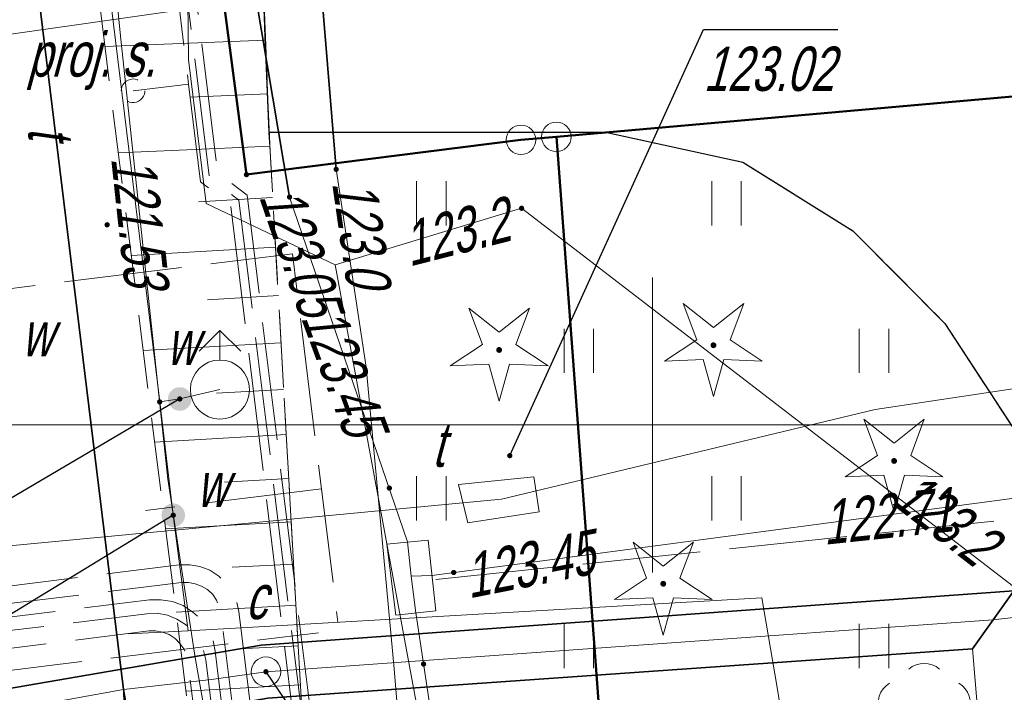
# Model space of a CAD drawing. Extents: x 7463256 to 7464485, y 5957341 to 5958260.
# Tile 12 of 256: x 7463289 to 7463306, y 5957495 to 5957507. Entities that reach past the tile are written whole.
import ezdxf
from ezdxf.enums import TextEntityAlignment as Align

# ---------------------------------------------------------------- set-up
doc = ezdxf.new("R2010")
doc.units = 0
doc.header["$MEASUREMENT"] = 0
for name, pattern in [('1.5_0.5', [2, 1.5, -0.5]), ('218-500', [1, 0.5, -0.5]), ('l219_500', [0]), ('mz1.0_0.5', [1.5, 1, -0.5]), ('mz1.25_0.5', [1.75, 1.25, -0.5]), ('mz2.0_0.5', [2.5, 2, -0.5])]:
    doc.linetypes.add(name, pattern=pattern)
doc.layers.get('0').update_dxf_attribs({"color": 2, "linetype": 'CONTINUOUS', "lineweight": 5})
for name, color, linetype in [('000 Inne (niezydentyfikowane)', 7, 'CONTINUOUS'), ('202-Punkt graniczny stabilizowany trwale', 7, 'CONTINUOUS'), ('203-Punkt załamania granicy działki nie stabilizowany', 7, 'CONTINUOUS'), ('218-Granica użytku', 7, 'CONTINUOUS'), ('219-Linia granicy', 7, 'CONTINUOUS'), ('drzewo iglaste (punkt)', 7, 'CONTINUOUS'), ('drzewo liściaste (punkt)', 7, 'CONTINUOUS'), ('hydrant (punkt)', 7, 'CONTINUOUS'), ('jezdnia (powierzchnia)', 7, 'CONTINUOUS'), ('krawężnik (linia)', 7, 'CONTINUOUS'), ('ogrodzenie trwałe (linia)', 7, 'CONTINUOUS'), ('plac (powierzchnia)', 7, 'CONTINUOUS'), ('przewód ciepłowniczy (linia)', 7, 'CONTINUOUS'), ('przewód ciepłowniczy - projektowany lub w budowie (linia) - ob. projektowany', 7, 'CONTINUOUS'), ('przewód elektroenergetyczny (linia)', 7, 'CONTINUOUS'), ('przewód elektroenergetyczny - projektowany lub w budowie (linia) - ob. projektowany', 7, 'CONTINUOUS'), ('przewód inny - projektowany lub w budowie (linia) - ob. projektowany', 7, 'CONTINUOUS'), ('przewód kanalizacyjny (linia)', 7, 'CONTINUOUS'), ('przewód telekomunikacyjny (linia)', 7, 'CONTINUOUS'), ('przewód telekomunikacyjny (linia)-Atr1', 7, 'CONTINUOUS'), ('przewód telekomunikacyjny - projektowany lub w budowie (linia) - ob. projektowany', 7, 'CONTINUOUS'), ('przewód wodociągowy (linia)', 7, 'CONTINUOUS'), ('przewód wodociągowy - projektowany lub w budowie (linia) - ob. projektowany', 7, 'CONTINUOUS'), ('punkt o określonej wysokości (sieć ciepłownicza)', 7, 'CONTINUOUS'), ('punkt o określonej wysokości (sieć ciepłownicza)-Atr2', 7, 'CONTINUOUS'), ('punkt o określonej wysokości (sieć elektroenergetyczna)', 7, 'CONTINUOUS'), ('punkt o określonej wysokości (sieć elektroenergetyczna)-Atr2', 7, 'CONTINUOUS'), ('punkt o określonej wysokości (sieć telekomunikacyjna)', 7, 'CONTINUOUS'), ('punkt o określonej wysokości (sieć telekomunikacyjna)-Atr2', 7, 'CONTINUOUS'), ('punkt o określonej wysokości (sieć telekomunikacyjna)-Atr3', 7, 'CONTINUOUS'), ('punkt o określonej wysokości (sieć wodociągowa)', 7, 'CONTINUOUS'), ('punkt o określonej wysokości (sieć wodociągowa)-Atr2', 7, 'CONTINUOUS'), ('punkt wysokościowy naturalny', 7, 'CONTINUOUS'), ('rura ochronna - przewód ciepłowniczy (linia)', 7, 'CONTINUOUS'), ('rura ochronna - przewód elektroenergetyczny (linia)', 7, 'CONTINUOUS'), ('rura ochronna - przewód telekomunikacyjny (linia)', 7, 'CONTINUOUS'), ('skarpa nieumocniona (powierzchnia)', 7, 'CONTINUOUS'), ('studzienka - przewód telekomunikacyjny (powierzchnia)', 7, 'CONTINUOUS'), ('studzienka - przewód telekomunikacyjny (powierzchnia)-Atr17', 7, 'CONTINUOUS'), ('studzienka okrągła - przewód ciepłowniczy (punkt)', 7, 'CONTINUOUS'), ('studzienka okrągła - przewód ciepłowniczy (punkt)-Atr17', 7, 'CONTINUOUS'), ('słup lub maszt - projektowany lub w budowie (punkt) - ob. projektowany', 7, 'CONTINUOUS'), ('słup lub maszt - projektowany lub w budowie (punkt) - ob. projektowany-Atr17', 7, 'CONTINUOUS'), ('trawnik (powierzchnia)', 7, 'CONTINUOUS'), ('trawnik (powierzchnia) - symbol', 7, 'CONTINUOUS'), ('urządzenie techniczne projektowane lub w budowie (sieć wodociągowa) - punkt - ob. projektowany-Atr17', 7, 'CONTINUOUS'), ('Wstawianie ramki sekcyjnej z opisem', 7, 'CONTINUOUS'), ('zasuwa - siec wodociągowa (punkt)', 7, 'CONTINUOUS'), ('zasuwa - siec wodociągowa (punkt)-Atr17', 7, 'CONTINUOUS')]:
    doc.layers.add(name, color=color, linetype=linetype)
doc.styles.get("Standard").update_dxf_attribs({"font": 'txt', "width": 0.75})
doc.linetypes.add('902-500', pattern='A,3.75,0,[1,ksztalty.shx,S=0.5,R=0,X=0,Y=0],3.75', length=7.5)

# ---------------------------------------------------------------- blocks, each defined once
blk = doc.blocks.new('PW01')
at = {"linetype": 'Continuous', "lineweight": 13}
h = blk.add_hatch(color=0, dxfattribs=at)
edge = h.paths.add_edge_path()
edge.add_arc((0, 0), 0.045, 0, 360)
blk = doc.blocks.new('US25')
at = {"linetype": 'Continuous', "lineweight": 0}
h = blk.add_hatch(color=0, dxfattribs=at)
edge = h.paths.add_edge_path()
edge.add_arc((0, 0), 0.2, 0, 360)
blk = doc.blocks.new('US02')
at = {"color": 0, "linetype": 'Continuous', "lineweight": 13}
for p, q in [((0, 1), (-0.353, 0.647)), ((0, 0.5), (0, 1)), ((0, 1), (0.354, 0.647))]:
    blk.add_line(p, q, dxfattribs=at)
blk.add_circle((0, 0), 0.5, dxfattribs=at)
blk = doc.blocks.new('US15')
at = {"color": 0, "linetype": 'Continuous', "lineweight": 13}
blk.add_circle((0, 0), 0.25, dxfattribs=at)
blk = doc.blocks.new('OP011')
at = {"linetype": 'Continuous', "lineweight": 13}
h = blk.add_hatch(color=0, dxfattribs=at)
edge = h.paths.add_edge_path()
edge.add_arc((0, 0), 0.05, 0, 360)
at = {"color": 0, "linetype": 'Continuous', "lineweight": 13}
for p, q in [((-0.283, 0.093), (-0.512, 0.706)), ((-0.512, 0.706), (0, 0.299)), ((0, 0.299), (0.512, 0.706)), ((0.512, 0.706), (0.283, 0.093)), ((-0.828, -0.268), (-0.283, 0.093)), ((0.283, 0.093), (0.828, -0.268)), ((-0.175, -0.24), (-0.828, -0.268)), ((0, -0.87), (-0.175, -0.24)), ((0.175, -0.24), (0, -0.87)), ((0.828, -0.268), (0.175, -0.24))]:
    blk.add_line(p, q, dxfattribs=at)
blk = doc.blocks.new('OP021')
at = {"linetype": 'Continuous', "lineweight": 13}
h = blk.add_hatch(color=0, dxfattribs=at)
edge = h.paths.add_edge_path()
edge.add_arc((0, 0), 0.05, 0, 360)
at = {"color": 0, "linetype": 'Continuous', "lineweight": 13}
for centre, start, end in [((0, 0.4), 49.272, 130.728), ((-0.38, 0.124), 121.308, 202.548), ((0.38, 0.124), 337.452, 58.692), ((-0.235, -0.324), 193.221, 274.871), ((0.235, -0.324), 265.129, 346.779)]:
    blk.add_arc(centre, 0.4, start, end, dxfattribs=at)
blk = doc.blocks.new('TU04')
at = {"color": 0, "linetype": 'Continuous', "lineweight": 13}
for p, q in [((0, 0), (0, 0.75)), ((0.5, 0), (0.5, 0.75))]:
    blk.add_line(p, q, dxfattribs=at)
blk = doc.blocks.new('US01P')
at = {"color": 0, "linetype": 'Continuous', "lineweight": 13}
for points in [[(0.082, 0.181), (0.072, 0.186), (0.034, 0.197), (-0.006, 0.2), (-0.046, 0.194), (-0.084, 0.182), (-0.118, 0.161), (-0.148, 0.135), (-0.172, 0.103), (-0.189, 0.066), (-0.198, 0.028), (-0.2, -0.001)], [(-0.082, -0.182), (-0.061, -0.191), (-0.022, -0.199), (0.018, -0.199), (0.057, -0.192), (0.094, -0.177), (0.127, -0.155), (0.155, -0.126), (0.177, -0.093), (0.192, -0.056), (0.199, -0.016), (0.2, 0)]]:
    blk.add_lwpolyline(points, dxfattribs=at)
blk = doc.blocks.new('202')
at = {"color": 0, "linetype": 'Continuous', "lineweight": 0}
blk.add_circle((0, 0), 0.25, dxfattribs=at)
blk = doc.blocks.new('203')
at = {"linetype": 'Continuous', "lineweight": 0}
h = blk.add_hatch(color=0, dxfattribs=at)
edge = h.paths.add_edge_path()
edge.add_arc((0, 0), 0.045, 0, 360)

msp = doc.modelspace()

# ---------------------------------------------------------------- linework, layer by layer
at = {"layer": '000 Inne (niezydentyfikowane)', "color": 7, "linetype": 'Continuous', "lineweight": 13}
for p, q in [((7463293.44, 5957506.52), (7463290.72, 5957506.41)), ((7463293.48, 5957505.61), (7463292.16, 5957505.55)), ((7463293.52, 5957504.72), (7463290.95, 5957504.61)), ((7463293.56, 5957503.85), (7463292.31, 5957503.78)), ((7463293.61, 5957503.01), (7463291.17, 5957502.87)), ((7463293.66, 5957502.19), (7463292.46, 5957502.12)), ((7463293.7, 5957501.39), (7463291.37, 5957501.26)), ((7463293.75, 5957500.6), (7463292.61, 5957500.54)), ((7463293.79, 5957499.84), (7463291.56, 5957499.71)), ((7463293.84, 5957499.09), (7463292.75, 5957499.03)), ((7463293.88, 5957498.36), (7463291.75, 5957498.24)), ((7463293.92, 5957497.64), (7463292.88, 5957497.59)), ((7463293.96, 5957496.95), (7463291.93, 5957496.83)), ((7463294, 5957496.26), (7463293, 5957496.21)), ((7463294.03, 5957495.6), (7463292.1, 5957495.49))]:
    msp.add_line(p, q, dxfattribs=at)
at = {"layer": '218-Granica użytku', "color": 3, "linetype": '218-500', "lineweight": 18, "flags": 128}
for points in [[(7463293.12, 5957504.24), (7463291, 5957520.38)], [(7463320.08, 5957506.8), (7463298.37, 5957504.88)], [(7463297.77, 5957504.83), (7463293.12, 5957504.24)], [(7463298.37, 5957504.88), (7463297.77, 5957504.83)]]:
    msp.add_lwpolyline(points, dxfattribs=at)
at = {"layer": '219-Linia granicy', "color": 3, "linetype": 'l219_500', "lineweight": 50, "flags": 128}
for points in [[(7463293.12, 5957504.24), (7463291, 5957520.38)], [(7463320.08, 5957506.8), (7463298.37, 5957504.88)], [(7463297.77, 5957504.83), (7463293.12, 5957504.24)], [(7463298.37, 5957504.88), (7463297.77, 5957504.83)], [(7463300.58, 5957475.21), (7463298.37, 5957504.88)]]:
    msp.add_lwpolyline(points, dxfattribs=at)
at = {"layer": 'jezdnia (powierzchnia)', "color": 7, "linetype": '1.5_0.5', "lineweight": 18, "flags": 128}
msp.add_lwpolyline([(7463317.15, 5957348.145), (7463316.98, 5957349.48), (7463316.09, 5957356.08), (7463314.64, 5957367.19), (7463312.31, 5957384.69), (7463310.67, 5957397.23), (7463309.43, 5957406.17), (7463308.8, 5957411.03), (7463306.95, 5957425.69), (7463305.51, 5957436.41), (7463304.26, 5957446.16), (7463304.38, 5957447.86), (7463305.82, 5957457.8), (7463307.03, 5957465.62), (7463307.44, 5957469.04), (7463307.82, 5957471.16), (7463307.71, 5957472.78), (7463307.08, 5957474.42), (7463306.28, 5957475.73), (7463305.44, 5957476.74), (7463304.35, 5957477.51), (7463303.02, 5957477.94), (7463301.78, 5957477.85), (7463293.48, 5957476.69), (7463293.12, 5957475.87), (7463292.56, 5957481.3), (7463293.01, 5957480.62), (7463293.46, 5957480.66), (7463297.18, 5957481.24), (7463299.29, 5957481.6), (7463301.7, 5957482.22), (7463304.23, 5957483.67), (7463305.89, 5957485.29), (7463306.79, 5957486.78), (7463307.25, 5957488.46), (7463307.52, 5957491.77), (7463307.44, 5957494.14), (7463307.2, 5957496.1), (7463306.84, 5957497.89), (7463306.28, 5957499.68), (7463304.95, 5957501.72), (7463303.39, 5957503.29), (7463301.53, 5957504.45), (7463299.2, 5957504.96), (7463293.5, 5957504.96), (7463293.07, 5957515.5), (7463293.78, 5957515.59), (7463293.5, 5957520.58), (7463297.97, 5957520.69), (7463298.86, 5957516.34), (7463313.8, 5957518.19), (7463320.35, 5957513.68), (7463324.83, 5957514.29), (7463326.27, 5957514.95), (7463327.24, 5957515.82), (7463327.78, 5957516.85), (7463328.17, 5957518.13), (7463328.22, 5957519.49), (7463327.98, 5957520.49), (7463334.04, 5957522.29), (7463334.26, 5957521.17), (7463334.47, 5957515.53), (7463334.96, 5957509.14), (7463331.86, 5957508.71), (7463328.98, 5957507.82), (7463326.23, 5957506.61), (7463322.8, 5957504.55), (7463320.49, 5957503.06), (7463317.44, 5957500.73), (7463314.91, 5957498.4), (7463313.52, 5957495), (7463313.56, 5957493.1), (7463314.2, 5957490.79), (7463314.69, 5957489.82), (7463315.66, 5957488.74), (7463317.14, 5957487.49), (7463318.24, 5957486.71), (7463319.58, 5957486.11), (7463320.96, 5957485.64), (7463322.31, 5957485.45), (7463323.85, 5957485.64), (7463350.52, 5957491.84), (7463365.92, 5957495.63), (7463369.89, 5957497.05), (7463375.06, 5957499.48), (7463379.1, 5957502.37), (7463379.18, 5957503.49), (7463388.59, 5957504.66), (7463393.52, 5957467.87), (7463387.09, 5957467.63), (7463385.7, 5957467.02), (7463384.19, 5957464.97), (7463383.43, 5957463.28), (7463383.02, 5957461.27), (7463383.11, 5957459.02), (7463384.02, 5957454.15), (7463384.17, 5957452.74), (7463384.79, 5957451.42), (7463385.69, 5957450.45), (7463386.94, 5957449.82), (7463388.48, 5957449.44), (7463390.22, 5957449.36), (7463392.13, 5957449.46), (7463395.46, 5957449.91), (7463399.79, 5957419.5), (7463393.78, 5957418.91), (7463391.05, 5957417.47), (7463389.36, 5957415.11), (7463389.25, 5957413.55), (7463389.75, 5957410.62), (7463390.28, 5957406.09), (7463390.42, 5957406.11), (7463392.05, 5957393.37), (7463397.04, 5957394.01), (7463400.808, 5957364.642)], dxfattribs=at)
at = {"layer": 'krawężnik (linia)', "color": 7, "linetype": 'Continuous', "lineweight": 25, "flags": 128}
for points in [[(7463313.8, 5957518.19), (7463298.86, 5957516.34), (7463297.97, 5957520.69), (7463293.5, 5957520.58), (7463293.78, 5957515.59), (7463293.07, 5957515.5), (7463293.5, 5957504.96), (7463299.2, 5957504.96)], [(7463299.2, 5957504.96), (7463301.53, 5957504.45), (7463303.39, 5957503.29), (7463304.95, 5957501.72), (7463306.28, 5957499.68), (7463306.84, 5957497.89), (7463307.2, 5957496.1), (7463307.44, 5957494.14), (7463307.52, 5957491.77), (7463307.25, 5957488.46), (7463306.79, 5957486.78), (7463305.89, 5957485.29), (7463304.23, 5957483.67), (7463301.7, 5957482.22), (7463299.29, 5957481.6), (7463297.18, 5957481.24), (7463293.46, 5957480.66), (7463293.01, 5957480.62), (7463292.56, 5957481.3), (7463291.12, 5957491.47)]]:
    msp.add_lwpolyline(points, dxfattribs=at)
at = {"layer": 'ogrodzenie trwałe (linia)', "color": 7, "linetype": '902-500', "lineweight": 35, "flags": 128}
msp.add_lwpolyline([(7463259.038, 5957539.508), (7463265.53, 5957540.43), (7463276.79, 5957541.87), (7463284.01, 5957542.8), (7463285.55, 5957540.27), (7463288.39, 5957517.12), (7463291.04, 5957495.52), (7463292.47, 5957487.34), (7463293.46, 5957480.66)], dxfattribs=at)
at = {"layer": 'plac (powierzchnia)', "color": 7, "linetype": '1.5_0.5', "lineweight": 18, "flags": 128}
msp.add_lwpolyline([(7463259.037, 5957539.509), (7463265.53, 5957540.43), (7463276.79, 5957541.87), (7463284.01, 5957542.8), (7463285.55, 5957540.27), (7463288.39, 5957517.12), (7463291.04, 5957495.52), (7463291.12, 5957491.47), (7463292.56, 5957481.3), (7463293.12, 5957475.87), (7463297.71, 5957441.33), (7463293.16, 5957440.73), (7463292.03, 5957440.58), (7463278.43, 5957438.81), (7463269.987, 5957437.759)], dxfattribs=at)
at = {"layer": 'przewód ciepłowniczy (linia)', "color": 212, "linetype": 'Continuous', "lineweight": 18, "flags": 128}
for points in [[(7463291.04, 5957495.52), (7463285.55, 5957540.27), (7463284.01, 5957542.8), (7463265.53, 5957540.43), (7463259.038, 5957539.508)], [(7463265.86, 5957521.6), (7463267.78, 5957514.34), (7463270.41, 5957504.39), (7463273.45, 5957492.87), (7463273.6, 5957492.37), (7463291.04, 5957495.52), (7463292.53, 5957495.69), (7463293.45, 5957495.82), (7463305.77, 5957496.7)], [(7463305.77, 5957496.7), (7463313.32, 5957497.56), (7463321.14, 5957498.46), (7463320.36, 5957505.18), (7463410.51, 5957514.35), (7463436.6, 5957517.07), (7463437.18, 5957511.34), (7463444.15, 5957511.8), (7463446.07, 5957511.87)], [(7463305.42, 5957496.21), (7463306.25, 5957486.3), (7463307.38, 5957474.49), (7463308.43, 5957463.26), (7463309.47, 5957452.51), (7463325.19, 5957454.51), (7463335.85, 5957455.96)]]:
    msp.add_lwpolyline(points, dxfattribs=at)
at = {"layer": 'przewód ciepłowniczy - projektowany lub w budowie (linia) - ob. projektowany', "color": 212, "linetype": 'mz2.0_0.5', "lineweight": 18, "flags": 128}
for points in [[(7463359.07, 5957395.24), (7463306.85, 5957388.83), (7463306.74, 5957388.83), (7463306.62, 5957388.85), (7463306.51, 5957388.89), (7463306.41, 5957388.95), (7463306.32, 5957389.03), (7463306.26, 5957389.13), (7463306.21, 5957389.24), (7463306.18, 5957389.35), (7463292.99, 5957496.84), (7463292.95, 5957497.02), (7463292.88, 5957497.18), (7463292.77, 5957497.32), (7463292.65, 5957497.44), (7463292.5, 5957497.54), (7463292.33, 5957497.6), (7463292.16, 5957497.63), (7463291.98, 5957497.63), (7463287.47, 5957497.07), (7463287.35, 5957497.07), (7463287.23, 5957497.09), (7463287.12, 5957497.13), (7463287.02, 5957497.2), (7463286.94, 5957497.28), (7463286.87, 5957497.37), (7463286.82, 5957497.48), (7463286.8, 5957497.6), (7463284.26, 5957518.24), (7463284.22, 5957518.41), (7463284.15, 5957518.57), (7463284.05, 5957518.72), (7463283.92, 5957518.84), (7463283.78, 5957518.93), (7463283.61, 5957519), (7463283.44, 5957519.03), (7463283.26, 5957519.02), (7463279.09, 5957518.51)], [(7463359.1, 5957394.94), (7463306.89, 5957388.53), (7463306.71, 5957388.53), (7463306.54, 5957388.56), (7463306.37, 5957388.62), (7463306.23, 5957388.72), (7463306.1, 5957388.84), (7463306, 5957388.98), (7463305.93, 5957389.14), (7463305.89, 5957389.31), (7463292.69, 5957496.81), (7463292.66, 5957496.92), (7463292.61, 5957497.03), (7463292.55, 5957497.13), (7463292.46, 5957497.21), (7463292.36, 5957497.27), (7463292.25, 5957497.31), (7463292.14, 5957497.33), (7463292.02, 5957497.33), (7463287.5, 5957496.78), (7463287.33, 5957496.77), (7463287.15, 5957496.8), (7463286.99, 5957496.86), (7463286.84, 5957496.96), (7463286.71, 5957497.08), (7463286.61, 5957497.23), (7463286.54, 5957497.39), (7463286.5, 5957497.56), (7463283.97, 5957518.2), (7463283.94, 5957518.32), (7463283.89, 5957518.43), (7463283.82, 5957518.52), (7463283.74, 5957518.6), (7463283.64, 5957518.67), (7463283.53, 5957518.71), (7463283.41, 5957518.73), (7463283.3, 5957518.73), (7463279.13, 5957518.21)], [(7463279.18, 5957517.77), (7463282.71, 5957518.2), (7463282.88, 5957518.2), (7463283.06, 5957518.17), (7463283.22, 5957518.11), (7463283.37, 5957518.02), (7463283.5, 5957517.89), (7463283.6, 5957517.75), (7463283.67, 5957517.59), (7463283.71, 5957517.42), (7463286.24, 5957496.77), (7463286.27, 5957496.66), (7463286.32, 5957496.55), (7463286.39, 5957496.45), (7463286.47, 5957496.37), (7463286.57, 5957496.31), (7463286.68, 5957496.27), (7463286.8, 5957496.25), (7463286.91, 5957496.25), (7463291.43, 5957496.8), (7463291.61, 5957496.81), (7463291.78, 5957496.78), (7463291.94, 5957496.71), (7463292.09, 5957496.62), (7463292.22, 5957496.5), (7463292.32, 5957496.35), (7463292.39, 5957496.19), (7463292.43, 5957496.02), (7463305.63, 5957388.53), (7463305.66, 5957388.41), (7463305.7, 5957388.31), (7463305.77, 5957388.21), (7463305.86, 5957388.13), (7463305.96, 5957388.06), (7463306.07, 5957388.02), (7463306.18, 5957388), (7463306.3, 5957388.01), (7463359.16, 5957394.49)], [(7463279.22, 5957517.47), (7463282.74, 5957517.9), (7463282.86, 5957517.91), (7463282.98, 5957517.89), (7463283.09, 5957517.84), (7463283.19, 5957517.78), (7463283.27, 5957517.7), (7463283.34, 5957517.6), (7463283.39, 5957517.5), (7463283.41, 5957517.38), (7463285.95, 5957496.74), (7463285.99, 5957496.56), (7463286.06, 5957496.4), (7463286.16, 5957496.26), (7463286.29, 5957496.14), (7463286.44, 5957496.04), (7463286.6, 5957495.98), (7463286.77, 5957495.95), (7463286.95, 5957495.95), (7463291.47, 5957496.51), (7463291.58, 5957496.51), (7463291.7, 5957496.49), (7463291.81, 5957496.45), (7463291.91, 5957496.38), (7463291.99, 5957496.3), (7463292.06, 5957496.21), (7463292.11, 5957496.1), (7463292.13, 5957495.98), (7463305.33, 5957388.49), (7463305.37, 5957388.32), (7463305.44, 5957388.16), (7463305.54, 5957388.01), (7463305.67, 5957387.89), (7463305.82, 5957387.8), (7463305.99, 5957387.73), (7463306.16, 5957387.7), (7463306.34, 5957387.71), (7463359.2, 5957394.2)]]:
    msp.add_lwpolyline(points, dxfattribs=at)
at = {"layer": 'przewód elektroenergetyczny (linia)', "color": 1, "linetype": 'Continuous', "lineweight": 18, "flags": 128}
for points in [[(7463286.01, 5957543.95), (7463287.68, 5957543.33), (7463288.75, 5957533.66), (7463289.81, 5957523.09), (7463290.57, 5957514.54), (7463290.92, 5957510.75), (7463292.11, 5957508.69), (7463292.14, 5957506.19), (7463292.44, 5957503.75), (7463294.62, 5957502.71), (7463297.78, 5957503.67), (7463306.92, 5957496.64), (7463314.33, 5957496.3), (7463318.06, 5957496.94), (7463318.99, 5957495.78), (7463323.4, 5957495.68)], [(7463290.81, 5957524.64), (7463291.2, 5957520.97), (7463292.05, 5957519.06), (7463292.39, 5957516.55), (7463293.51, 5957516.02), (7463293.7, 5957515.66), (7463294.64, 5957504.33), (7463295.15, 5957500.98), (7463295.62, 5957495.87), (7463295.97, 5957491.66), (7463296.1, 5957490.22), (7463295.48, 5957489.42), (7463296.69, 5957483.68), (7463297.1, 5957476.72), (7463297.91, 5957469.72), (7463298.47, 5957465.18), (7463300.9, 5957458.35)], [(7463290.67, 5957519.7), (7463289.7, 5957519.1), (7463290.33, 5957513.17), (7463290.98, 5957506.64), (7463291.79, 5957499.08), (7463292.25, 5957496.06), (7463292.94, 5957492.13), (7463293.39, 5957489.2), (7463295.48, 5957489.42), (7463305.58, 5957489.25), (7463316.46, 5957489.79), (7463318.88, 5957487.42), (7463320.5, 5957486.66), (7463322.09, 5957486.71), (7463325.29, 5957487.21), (7463330, 5957488.03), (7463336.44, 5957489.53), (7463342.77, 5957491.36), (7463348.46, 5957492.46), (7463354.66, 5957493.8), (7463358.34, 5957494.89), (7463364.32, 5957498.49), (7463365.67, 5957497.24)], [(7463294.62, 5957502.71), (7463296.02, 5957495.15), (7463296.82, 5957491.18), (7463296.69, 5957483.68)]]:
    msp.add_lwpolyline(points, dxfattribs=at)
at = {"layer": 'przewód elektroenergetyczny - projektowany lub w budowie (linia) - ob. projektowany', "color": 1, "linetype": 'mz2.0_0.5', "lineweight": 18, "flags": 128}
for points in [[(7463277.25, 5957533.55), (7463278.34, 5957533.68), (7463289.87, 5957526.76), (7463292.63, 5957504.28), (7463293.13, 5957503.89), (7463297.12, 5957471.36), (7463342.31, 5957476.91), (7463342.65, 5957474.11)], [(7463277.26, 5957533.4), (7463278.31, 5957533.53), (7463289.73, 5957526.67), (7463292.49, 5957504.2), (7463292.99, 5957503.81), (7463296.99, 5957471.19), (7463342.18, 5957476.74), (7463342.5, 5957474.09)], [(7463277.28, 5957533.25), (7463278.27, 5957533.37), (7463289.59, 5957526.58), (7463290.19, 5957521.65), (7463292.14, 5957505.77), (7463292.34, 5957504.12), (7463292.85, 5957503.73), (7463294.05, 5957493.92), (7463295.39, 5957483), (7463297.71, 5957464.14), (7463299.42, 5957450.18), (7463296.24, 5957449.79), (7463284.33, 5957448.33), (7463272.42, 5957446.87), (7463269.051, 5957446.455)], [(7463292.14, 5957505.77), (7463291.2, 5957505.66)]]:
    msp.add_lwpolyline(points, dxfattribs=at)
at = {"layer": 'przewód inny - projektowany lub w budowie (linia) - ob. projektowany', "color": 7, "linetype": 'mz2.0_0.5', "lineweight": 18, "flags": 128}
for points in [[(7463279.16, 5957517.99), (7463282.75, 5957518.43), (7463282.95, 5957518.44), (7463283.14, 5957518.4), (7463283.33, 5957518.33), (7463283.49, 5957518.23), (7463283.63, 5957518.09), (7463283.75, 5957517.93), (7463283.83, 5957517.75), (7463283.87, 5957517.56), (7463286.34, 5957497.41), (7463286.38, 5957497.22), (7463286.46, 5957497.04), (7463286.58, 5957496.88), (7463286.72, 5957496.75), (7463286.88, 5957496.64), (7463287.07, 5957496.57), (7463287.26, 5957496.54), (7463287.46, 5957496.54), (7463291.48, 5957497.04), (7463291.67, 5957497.04), (7463291.87, 5957497.01), (7463292.05, 5957496.94), (7463292.21, 5957496.83), (7463292.36, 5957496.7), (7463292.47, 5957496.54), (7463292.55, 5957496.36), (7463292.59, 5957496.17), (7463295.77, 5957470.29), (7463323.71, 5957473.72), (7463323.83, 5957472.75)], [(7463264.793, 5957486.028), (7463283.55, 5957488.33), (7463283.74, 5957488.37), (7463283.92, 5957488.45), (7463284.08, 5957488.57), (7463284.22, 5957488.71), (7463284.32, 5957488.87), (7463284.39, 5957489.06), (7463284.43, 5957489.25), (7463284.42, 5957489.45), (7463283.98, 5957493.1), (7463283.96, 5957493.33), (7463283.97, 5957493.57), (7463284.01, 5957493.8), (7463284.07, 5957494.03), (7463284.16, 5957494.24), (7463284.27, 5957494.45), (7463284.41, 5957494.64), (7463284.56, 5957494.82), (7463284.73, 5957494.98), (7463284.93, 5957495.12), (7463285.13, 5957495.23), (7463285.35, 5957495.33), (7463285.57, 5957495.39), (7463285.8, 5957495.44), (7463294.34, 5957496.48)]]:
    msp.add_lwpolyline(points, dxfattribs=at)
at = {"layer": 'przewód kanalizacyjny (linia)', "color": 34, "linetype": 'Continuous', "lineweight": 18, "flags": 128}
msp.add_lwpolyline([(7463324.01, 5957485.89), (7463312.95, 5957483.57), (7463311.73, 5957494.79), (7463310.28, 5957509.64), (7463288.65, 5957506.55), (7463276.33, 5957504.7)], dxfattribs=at)
at = {"layer": 'przewód telekomunikacyjny (linia)', "color": 30, "linetype": 'Continuous', "lineweight": 18, "flags": 128}
for points in [[(7463258.328, 5957546.105), (7463271.85, 5957548.3), (7463282.42, 5957549.31), (7463290.53, 5957548), (7463290.82, 5957531.76), (7463292.77, 5957519.98), (7463291.86, 5957515.67), (7463293.85, 5957503.86), (7463295.85, 5957498.02), (7463295.91, 5957497.44), (7463295.99, 5957496.82), (7463297.13, 5957489.27), (7463296.31, 5957484.77), (7463297.17, 5957475.66), (7463301.12, 5957450.93)], [(7463259.038, 5957539.508), (7463265.53, 5957540.43), (7463284.01, 5957542.8), (7463285.55, 5957540.27), (7463290.72, 5957498.11)], [(7463365.34, 5957504.64), (7463347.17, 5957502.57), (7463319.1, 5957500.25), (7463317.02, 5957499.9), (7463306.13, 5957498.76), (7463296.26, 5957497.45), (7463295.91, 5957497.44)], [(7463263.838, 5957494.901), (7463265.7, 5957495.13), (7463271.8, 5957496.04), (7463277.49, 5957496.85), (7463297.44, 5957498.74), (7463303.77, 5957500.26), (7463308.96, 5957501.04), (7463315.01, 5957501.59), (7463324.03, 5957498.71), (7463326.76, 5957494.85), (7463327.5, 5957493.82), (7463328.27, 5957490.86), (7463329.31, 5957485.73), (7463331.41, 5957475.27), (7463332.95, 5957467.36), (7463333.97, 5957462.09), (7463335.66, 5957453.07), (7463349.47, 5957455.23), (7463373.8, 5957458.8)]]:
    msp.add_lwpolyline(points, dxfattribs=at)
at = {"layer": 'przewód telekomunikacyjny - projektowany lub w budowie (linia) - ob. projektowany', "color": 30, "linetype": 'mz2.0_0.5', "lineweight": 18, "flags": 128}
msp.add_lwpolyline([(7463296.33, 5957497.38), (7463306.23, 5957498.42), (7463319.16, 5957499.75), (7463324.16, 5957499.86), (7463337.54, 5957501.34), (7463362.48, 5957503.87), (7463372.7, 5957506.76), (7463377.82, 5957507.21), (7463379, 5957509.46), (7463391.26, 5957511.36), (7463392.42, 5957514.13), (7463408.33, 5957516.73), (7463409.45, 5957516.06)], dxfattribs=at)
at = {"layer": 'przewód wodociągowy (linia)', "color": 5, "linetype": 'Continuous', "lineweight": 18, "flags": 128}
for points in [[(7463258.81, 5957542.87), (7463285.99, 5957546.51), (7463291.65, 5957500.39)], [(7463291.65, 5957500.39), (7463291.99, 5957500.44), (7463292.67, 5957500.6)], [(7463291.65, 5957500.39), (7463291.88, 5957498.47), (7463292.13, 5957496.51)], [(7463292.13, 5957496.51), (7463293.13, 5957496.57), (7463301.85, 5957497.07), (7463302.11, 5957495.55), (7463302.53, 5957492.96)], [(7463291.13, 5957496.46), (7463292.13, 5957496.51)]]:
    msp.add_lwpolyline(points, dxfattribs=at)
at = {"layer": 'przewód wodociągowy - projektowany lub w budowie (linia) - ob. projektowany', "color": 5, "linetype": 'mz2.0_0.5', "lineweight": 18, "flags": 128}
for points in [[(7463281.37, 5957545.89), (7463284.61, 5957519.54), (7463286.76, 5957502.02), (7463287.25, 5957502.08), (7463293.9, 5957502.9), (7463294.67, 5957496.66)], [(7463294.39, 5957498.92), (7463291.41, 5957498.55)]]:
    msp.add_lwpolyline(points, dxfattribs=at)
at = {"layer": 'punkt o określonej wysokości (sieć ciepłownicza)-Atr2', "color": 7, "flags": 128}
msp.add_lwpolyline([(7463293.45, 5957495.82), (7463294.61, 5957494.1), (7463296.893, 5957494.1)], dxfattribs=at)
at = {"layer": 'punkt o określonej wysokości (sieć telekomunikacyjna)-Atr2', "color": 7, "flags": 128}
msp.add_lwpolyline([(7463297.58, 5957499.48), (7463300.86, 5957506.7), (7463303.139, 5957506.7)], dxfattribs=at)
at = {"layer": 'punkt o określonej wysokości (sieć wodociągowa)-Atr2', "color": 7, "flags": 128}
for points in [[(7463291.99, 5957500.44), (7463288.69, 5957498.5), (7463286.407, 5957498.5)], [(7463291.88, 5957498.47), (7463288.25, 5957496.26), (7463285.967, 5957496.26)]]:
    msp.add_lwpolyline(points, dxfattribs=at)
at = {"layer": 'rura ochronna - przewód ciepłowniczy (linia)', "color": 212, "linetype": 'Continuous', "lineweight": 35, "flags": 128}
msp.add_lwpolyline([(7463270.94, 5957504.54), (7463274.01, 5957492.94), (7463293.37, 5957496.27), (7463306.12, 5957497.19), (7463305.42, 5957496.21), (7463293.48, 5957495.37), (7463273.68, 5957491.93), (7463273.16, 5957491.86), (7463272.89, 5957492.8), (7463269.87, 5957504.23), (7463267.23, 5957514.16), (7463265.28, 5957521.46), (7463266.44, 5957521.74)], close=True, dxfattribs=at)
at = {"layer": 'rura ochronna - przewód elektroenergetyczny (linia)', "color": 1, "linetype": 'Continuous', "lineweight": 35, "flags": 128}
msp.add_lwpolyline([(7463294.64, 5957504.33), (7463293.7, 5957515.66)], dxfattribs=at)
at = {"layer": 'rura ochronna - przewód telekomunikacyjny (linia)', "color": 30, "linetype": 'Continuous', "lineweight": 35, "flags": 128}
msp.add_lwpolyline([(7463293.85, 5957503.86), (7463291.86, 5957515.67)], dxfattribs=at)
at = {"layer": 'skarpa nieumocniona (powierzchnia)', "color": 7, "linetype": 'mz1.25_0.5', "lineweight": 18, "flags": 128}
msp.add_lwpolyline([(7463284.46, 5957547.89), (7463289.02, 5957547.93), (7463291.6, 5957547.04), (7463291.97, 5957542.13), (7463293.52, 5957504.64), (7463294.87, 5957480.88), (7463293.95, 5957480.74), (7463288.91, 5957520.83), (7463286.32, 5957541.83), (7463284.44, 5957543.17), (7463258.91, 5957540.68), (7463258.46, 5957544.89), (7463272.57, 5957548.02)], close=True, dxfattribs=at)
at = {"layer": 'studzienka - przewód telekomunikacyjny (powierzchnia)', "color": 30, "linetype": 'Continuous', "lineweight": 18, "flags": 128}
for points in [[(7463296.87, 5957498.34), (7463296.71, 5957498.99), (7463297.99, 5957499.12), (7463298.08, 5957498.53)], [(7463296.2, 5957498.05), (7463296.33, 5957496.85), (7463295.65, 5957496.78), (7463295.5, 5957497.98)]]:
    msp.add_lwpolyline(points, close=True, dxfattribs=at)
at = {"layer": 'trawnik (powierzchnia)', "color": 7, "linetype": 'mz1.0_0.5', "lineweight": 18, "flags": 128}
msp.add_lwpolyline([(7463301.53, 5957504.45), (7463303.39, 5957503.29), (7463304.95, 5957501.72), (7463306.28, 5957499.68), (7463306.84, 5957497.89), (7463307.2, 5957496.1), (7463307.44, 5957494.14), (7463307.52, 5957491.77), (7463307.25, 5957488.46), (7463306.79, 5957486.78), (7463305.89, 5957485.29), (7463304.23, 5957483.67), (7463301.7, 5957482.22), (7463299.29, 5957481.6), (7463297.18, 5957481.24), (7463294.87, 5957480.88), (7463293.52, 5957504.64), (7463293.5, 5957504.96), (7463299.2, 5957504.96)], close=True, dxfattribs=at)
at = {"layer": 'Wstawianie ramki sekcyjnej z opisem', "color": 7, "linetype": 'Continuous', "lineweight": 13, "flags": 128}
for points in [[(7463300, 5957500), (7463300, 5957502.5)], [(7463531.751, 5957500), (7463263.289, 5957500)], [(7463263.289, 5957500), (7463531.751, 5957500)], [(7463297.5, 5957500), (7463302.5, 5957500)], [(7463297.5, 5957500), (7463302.5, 5957500)], [(7463300, 5957497.5), (7463300, 5957500)]]:
    msp.add_lwpolyline(points, dxfattribs=at)

# ---------------------------------------------------------------- block references
at = {"layer": '202-Punkt graniczny stabilizowany trwale', "color": 3, "linetype": 'Continuous', "lineweight": 18}
for p in [(7463297.77, 5957504.83), (7463298.37, 5957504.88)]:
    msp.add_blockref('202', p, dxfattribs=at)
at = {"layer": '203-Punkt załamania granicy działki nie stabilizowany', "color": 3, "linetype": 'Continuous', "lineweight": 18}
msp.add_blockref('203', (7463293.12, 5957504.24), dxfattribs=at)
at = {"layer": 'drzewo iglaste (punkt)', "color": 94, "linetype": 'Continuous', "lineweight": 13}
for p in [(7463301.03, 5957501.35), (7463297.4, 5957501.27), (7463304.09, 5957499.39), (7463300.18, 5957497.31)]:
    msp.add_blockref('OP011', p, dxfattribs=at)
at = {"layer": 'drzewo liściaste (punkt)', "color": 94, "linetype": 'Continuous', "lineweight": 13}
msp.add_blockref('OP021', (7463304.6, 5957495.16), dxfattribs=at)
at = {"layer": 'hydrant (punkt)', "color": 7, "linetype": 'Continuous', "lineweight": 18}
msp.add_blockref('US02', (7463292.67, 5957500.6), dxfattribs=at)
at = {"layer": 'punkt o określonej wysokości (sieć ciepłownicza)', "color": 212, "linetype": 'Continuous', "lineweight": 13}
msp.add_blockref('PW01', (7463293.45, 5957495.82), dxfattribs=at)
at = {"layer": 'punkt o określonej wysokości (sieć elektroenergetyczna)', "color": 1, "linetype": 'Continuous', "lineweight": 13}
for p in [(7463294.64, 5957504.33), (7463297.78, 5957503.67)]:
    msp.add_blockref('PW01', p, dxfattribs=at)
at = {"layer": 'punkt o określonej wysokości (sieć telekomunikacyjna)', "color": 30, "linetype": 'Continuous', "lineweight": 13}
for p in [(7463293.85, 5957503.86), (7463297.58, 5957499.48), (7463295.54, 5957498.93), (7463296.63, 5957497.5), (7463296.12, 5957495.95)]:
    msp.add_blockref('PW01', p, dxfattribs=at)
at = {"layer": 'punkt o określonej wysokości (sieć wodociągowa)', "color": 5, "linetype": 'Continuous', "lineweight": 13}
for p in [(7463291.99, 5957500.44), (7463291.65, 5957500.39), (7463291.88, 5957498.47)]:
    msp.add_blockref('PW01', p, dxfattribs=at)
at = {"layer": 'punkt wysokościowy naturalny', "color": 7, "linetype": 'Continuous', "lineweight": 13}
msp.add_blockref('PW01', (7463290.76, 5957503.39), dxfattribs=at)
at = {"layer": 'studzienka okrągła - przewód ciepłowniczy (punkt)', "color": 212, "linetype": 'Continuous', "lineweight": 18}
msp.add_blockref('US15', (7463293.45, 5957495.82), dxfattribs=at)
at = {"layer": 'słup lub maszt - projektowany lub w budowie (punkt) - ob. projektowany', "color": 7, "linetype": 'Continuous', "lineweight": 18}
msp.add_blockref('US01P', (7463291.2, 5957505.66), dxfattribs=at)
at = {"layer": 'trawnik (powierzchnia) - symbol', "color": 7, "linetype": 'Continuous', "lineweight": 18}
for p in [(7463296, 5957503.38), (7463301, 5957503.38), (7463298.5, 5957500.88), (7463303.5, 5957500.88), (7463296, 5957498.38), (7463301, 5957498.38), (7463298.5, 5957495.88), (7463303.5, 5957495.88)]:
    msp.add_blockref('TU04', p, dxfattribs=at)
at = {"layer": 'zasuwa - siec wodociągowa (punkt)', "color": 7, "linetype": 'Continuous', "lineweight": 13}
for p in [(7463291.99, 5957500.44), (7463291.88, 5957498.47)]:
    msp.add_blockref('US25', p, dxfattribs=at)

# ---------------------------------------------------------------- texts
at = {"layer": 'przewód telekomunikacyjny (linia)-Atr1', "color": 30, "oblique": 15, "width": 0.72}
msp.add_text('t', height=0.75, rotation=276.99, dxfattribs=at).set_placement((7463289.41, 5957505.03))
at = {"layer": 'punkt o określonej wysokości (sieć elektroenergetyczna)-Atr2', "color": 1, "oblique": 15, "width": 0.72}
for s, rotation, p in [('123.0', 278.14, (7463294.57, 5957504.1)), ('123.2', 14.38, (7463295.88, 5957502.68)), ('123.2', 322.24, (7463304.02, 5957498.68))]:
    msp.add_text(s, height=0.75, rotation=rotation, dxfattribs=at).set_placement(p)
at = {"layer": 'punkt o określonej wysokości (sieć telekomunikacyjna)-Atr2', "color": 30, "oblique": 15, "width": 0.72}
for s, rotation, p in [('123.05', 288.89, (7463293.33, 5957503.87)), ('123.45', 290.22, (7463294.04, 5957501.82)), ('122.71', 5.98, (7463302.91, 5957497.97)), ('123.45', 11.13, (7463296.89, 5957497.06))]:
    msp.add_text(s, height=0.75, rotation=rotation, dxfattribs=at).set_placement(p)
at = {"layer": 'punkt o określonej wysokości (sieć telekomunikacyjna)-Atr3', "color": 30, "oblique": 15, "width": 0.72}
msp.add_text('123.02', height=0.75, dxfattribs=at).set_placement((7463300.86, 5957505.433), align=Align.BOTTOM_LEFT)
at = {"layer": 'punkt o określonej wysokości (sieć wodociągowa)-Atr2', "color": 5, "oblique": 15, "width": 0.72}
msp.add_text('121.53', height=0.75, rotation=276.115, dxfattribs=at).set_placement((7463291.2, 5957504.56), align=Align.MIDDLE_LEFT)
at = {"layer": 'studzienka - przewód telekomunikacyjny (powierzchnia)-Atr17', "color": 30, "oblique": 15, "width": 0.72}
msp.add_text('t', height=0.75, dxfattribs=at).set_placement((7463296.26, 5957499.29))
at = {"layer": 'studzienka okrągła - przewód ciepłowniczy (punkt)-Atr17', "color": 212, "oblique": 15, "width": 0.72}
msp.add_text('c', height=0.75, dxfattribs=at).set_placement((7463293.1, 5957496.71))
at = {"layer": 'słup lub maszt - projektowany lub w budowie (punkt) - ob. projektowany-Atr17', "color": 7, "oblique": 15, "width": 0.72}
msp.add_text('proj. s.', height=0.75, dxfattribs=at).set_placement((7463289.41, 5957505.9))
at = {"layer": 'urządzenie techniczne projektowane lub w budowie (sieć wodociągowa) - punkt - ob. projektowany-Atr17', "color": 5, "oblique": 15, "width": 0.72}
msp.add_text('proj. w', height=0.75, dxfattribs=at).set_placement((7463287.7, 5957501.16))
at = {"layer": 'zasuwa - siec wodociągowa (punkt)-Atr17', "color": 7, "oblique": 15, "width": 0.72}
msp.add_text('w', height=0.75, dxfattribs=at).set_placement((7463291.76, 5957501.39), align=Align.MIDDLE_LEFT)
msp.add_text('w', height=0.75, dxfattribs=at).set_placement((7463292.27, 5957498.61))

doc.saveas('drawing.dxf')
